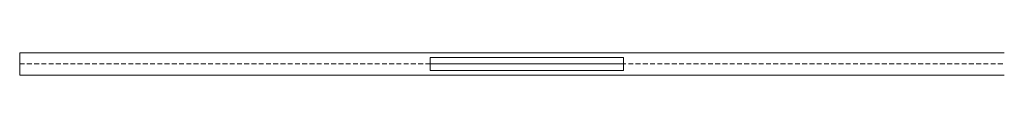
# Model space of a CAD drawing. Header units: millimetres. Extents: x 49500 to 50471, y -17261 to -17239.
import ezdxf

# ---------------------------------------------------------------- set-up
doc = ezdxf.new("R2010")
doc.units = ezdxf.units.MM
doc.linetypes.add('Demolished', pattern=[7.14375, 4.7625, -2.38125])
doc.layers.add('Apparecchi elettrici', color=116, linetype='Continuous', lineweight=9, true_color=0x008040)
doc.layers.add('Artemide_LineCoarse', color=9, linetype='Continuous', lineweight=9, true_color=0xc0c0c0)
for name, color, linetype, lineweight in [('Apparecchi per illuminazione', 7, 'Continuous', 9), ('Artemide_Axis', 7, 'Demolished', 9), ('Dispositivi di illuminazione', 7, 'Continuous', 9)]:
    doc.layers.add(name, color=color, linetype=linetype, lineweight=lineweight)

# ---------------------------------------------------------------- blocks, each defined once
blk = doc.blocks.new('ARTEMIDE-TurnAround-Linear_SMD - Linear_SMD 1000mm-6456007-TurnAround_Gople_D80')
at = {"layer": 'Artemide_Axis'}
blk.add_line((0, 0, 18.3), (970.7, 0, 18.3), dxfattribs=at)
at = {"layer": 'Artemide_LineCoarse'}
for p, q in [((0, -11.02, 18.3), (0, 11.02, 0)), ((0, 11.02, 18.3), (0, -11.02, 0)), ((0, 11.02, 18.3), (0, 11.02, 0)), ((0, 11.02, 0), (0, -11.02, 0)), ((0, -11.02, 18.3), (0, 11.02, 18.3)), ((970.7, 11.02, 0), (0, 11.02, 0)), ((0, 11.02, 18.3), (970.7, 11.02, 18.3)), ((0, -11.02, 0), (0, -11.02, 18.3)), ((0, -11.02, 0), (970.7, -11.02, 0)), ((970.7, -11.02, 18.3), (0, -11.02, 18.3))]:
    blk.add_line(p, q, dxfattribs=at)
blk = doc.blocks.new('ARTEMIDE-TurnAround-GopleD80 - 80Ø_16_ 2700K-6384733-TurnAround_Gople_D80')
at = {"layer": 'Apparecchi elettrici'}
for p, q in [((-95.24, -6.31), (-95.24, 6.31)), ((-95.24, 6.31, -10.9), (-95.24, -6.31, -10.9)), ((-95.24, 6.31, -10.9), (-95.24, 6.31)), ((95.24, 6.31, -10.9), (-95.24, 6.31, -10.9)), ((-95.24, 6.31), (95.24, 6.31)), ((95.24, 6.31), (95.24, -6.31)), ((95.24, -6.31, -10.9), (95.24, 6.31, -10.9)), ((95.24, 6.31), (95.24, 6.31, -10.9)), ((-95.24, -6.31), (-95.24, -6.31, -10.9)), ((-95.24, -6.31, -10.9), (95.24, -6.31, -10.9)), ((95.24, -6.31), (-95.24, -6.31)), ((95.24, -6.31, -10.9), (95.24, -6.31))]:
    blk.add_line(p, q, dxfattribs=at)
at = {"layer": 'Apparecchi elettrici', "linetype": 'Demolished'}
blk.add_line((-95.24, 0), (95.24, 0), dxfattribs=at)

msp = doc.modelspace()

# ---------------------------------------------------------------- block references
at = {"layer": 'Apparecchi per illuminazione', "extrusion": (0, 0, -1), "rotation": 180}
msp.add_blockref('ARTEMIDE-TurnAround-GopleD80 - 80Ø_16_ 2700K-6384733-TurnAround_Gople_D80', (-50000, -17250, 18.3), dxfattribs=at)
at = {"layer": 'Dispositivi di illuminazione', "extrusion": (0, 0, -1), "rotation": 180}
msp.add_blockref('ARTEMIDE-TurnAround-Linear_SMD - Linear_SMD 1000mm-6456007-TurnAround_Gople_D80', (-49500, -17250), dxfattribs=at)

doc.saveas('drawing.dxf')
